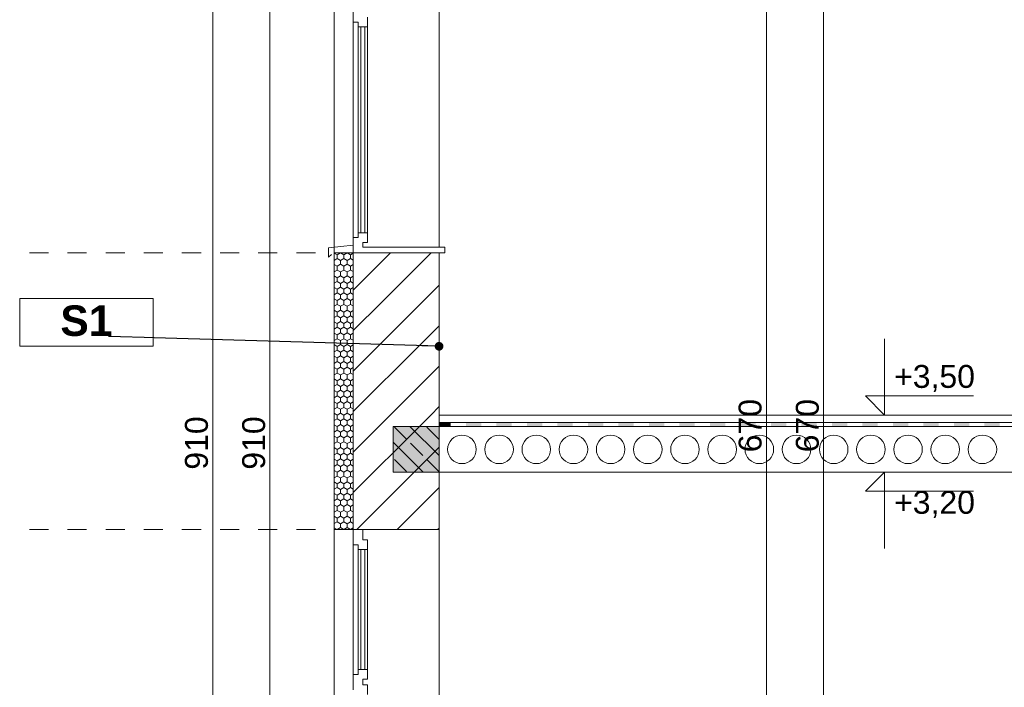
# Model space of a CAD drawing. Header units: centimetres. Extents: x 5703 to 19022, y -2164 to 612.
# Tile 13 of 49: x 14132 to 14648, y -854 to -504. Entities that reach past the tile are written whole.
import ezdxf

# ---------------------------------------------------------------- set-up
doc = ezdxf.new("R2010")
doc.units = ezdxf.units.CM
doc.header["$MEASUREMENT"] = 0
doc.set_wipeout_variables(frame=1)
doc.linetypes.add('Dashed-002', pattern=[20, 10, -10])
for name, color, linetype in [('810-Ogólne', 7, 'Continuous'), ('830-Teksty Etykiety', 7, 'Continuous'), ('____PRZEKRÓJ_KRESKI', 7, 'Continuous'), ('MF_KRESKOWANIE', 7, 'Continuous'), ('MF_SCIANY_KONSTR', 7, 'Continuous'), ('MF_WIDOK', 7, 'Continuous'), ('MF_WYM_DUŻE', 7, 'Continuous')]:
    doc.layers.add(name, color=color, linetype=linetype)
doc.styles.add('GENERATED_STYLE_3', font='arial.ttf')
doc.styles.add('GENERATED_STYLE_5', font='arialbd.ttf')
doc.dimstyles.new('GENERATED_STYLE__1', dxfattribs={"dimtxt": 12, "dimasz": 6.08, "dimexe": 0.18, "dimexo": 0.0625, "dimgap": 0.09, "dimtad": 1, "dimdec": 0, "dimzin": 0, "dimdsep": 46, "dimtxsty": 'GENERATED_STYLE_3', "dimblk": 'ARROWHEAD_2', "dimblk1": 'ARROWHEAD_2', "dimblk2": 'ARROWHEAD_2', "dimcen": 0.09, "dimse1": 1, "dimse2": 1, "dimclrd": 7, "dimclre": 7, "dimclrt": 7, "dimadec": 0, "dimazin": 0, "dimtfac": 1, "dimtdec": 4, "dimtmove": 0, "dimatfit": 3, "dimfxl": 1, "dimtolj": 1, "dimtzin": 0, "dimarcsym": 0})
doc.dimstyles.new('GENERATED_STYLE__4', dxfattribs={"dimtxt": 0.18, "dimasz": 9.12, "dimexe": 0.18, "dimexo": 0.0625, "dimgap": 0.09, "dimtad": 0, "dimtih": 1, "dimtoh": 1, "dimdec": 4, "dimzin": 0, "dimdsep": 46, "dimcen": 0.09, "dimadec": 0, "dimazin": 0, "dimtfac": 1, "dimtdec": 4, "dimtmove": 0, "dimatfit": 3, "dimldrblk": 'ARROWHEAD_11', "dimfxl": 1, "dimtolj": 1, "dimtzin": 0, "dimarcsym": 0})
pattern_1 = [(90, (-4821233.9283, -1061.3574), (-3.4641016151, 0), [2, -4]), (90, (-4821235.6604, -1058.3574), (-3.4641016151, 0), [2, -4]), (150, (-4821233.9283, -1059.3574), (1.7320508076, 3), [2, -4]), (150, (-4821237.3924, -1059.3574), (1.7320508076, 3), [2, -4]), (210, (-4821233.9283, -1061.3574), (-1.7320508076, 3), [2, -4]), (210, (-4821237.3924, -1061.3574), (-1.7320508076, 3), [2, -4])]
pattern_2 = [(45, (-4821233.928, -1061.357), (-10.60660172, 10.60660172), [])]

# ---------------------------------------------------------------- blocks, each defined once
blk = doc.blocks.new('*D21', base_point=(-4821233.93, -1061.36))
at = {"layer": 'MF_WYM_DUŻE', "color": 7, "linetype": 'Continuous', "lineweight": 13, "transparency": 16777216}
for p, q in [((14233.26, -271.36), (14233.26, -267.45)), ((14239.26, -271.36), (14227.26, -271.36)), ((14233.26, -1181.36), (14233.26, -271.36)), ((14239.26, -1181.36), (14227.26, -1181.36)), ((14233.26, -1185.27), (14233.26, -1181.36))]:
    blk.add_line(p, q, dxfattribs=at)
at = {"layer": 'MF_WYM_DUŻE', "color": 7, "linetype": 'Continuous', "lineweight": 15, "transparency": 16777216}
for p, q in [((14237.26, -273.67), (14229.26, -269.05)), ((14229.26, -1179.05), (14237.26, -1183.67))]:
    blk.add_line(p, q, dxfattribs=at)
at = {"layer": 'MF_WYM_DUŻE', "color": 7, "lineweight": 13, "transparency": 16777216, "insert": (14230.86, -740.02), "char_height": 12, "attachment_point": 7, "rotation": 90, "style": 'GENERATED_STYLE_3'}
blk.add_mtext('\\A1;{\\pql;\\fArial|b0|i0|c238|p38;910}', dxfattribs=at)
blk = doc.blocks.new('ARROWHEAD_2')
at = {"color": 0, "linetype": 'Continuous', "lineweight": 0}
for p, q in [((0, 0), (-1, 0)), ((-0.378, -0.655), (0.378, 0.655))]:
    blk.add_line(p, q, dxfattribs=at)
blk = doc.blocks.new('*D22', base_point=(-4821233.93, -1061.36))
at = {"layer": 'MF_WYM_DUŻE', "color": 7, "linetype": 'Continuous', "lineweight": 13, "transparency": 16777216}
for p, q in [((14263.26, -271.36), (14263.26, -267.45)), ((14269.26, -271.36), (14257.26, -271.36)), ((14263.26, -1181.36), (14263.26, -271.36)), ((14269.26, -1181.36), (14257.26, -1181.36)), ((14263.26, -1185.27), (14263.26, -1181.36))]:
    blk.add_line(p, q, dxfattribs=at)
at = {"layer": 'MF_WYM_DUŻE', "color": 7, "linetype": 'Continuous', "lineweight": 15, "transparency": 16777216}
for p, q in [((14267.26, -273.67), (14259.26, -269.05)), ((14259.26, -1179.05), (14267.26, -1183.67))]:
    blk.add_line(p, q, dxfattribs=at)
at = {"layer": 'MF_WYM_DUŻE', "color": 7, "lineweight": 13, "transparency": 16777216, "insert": (14260.86, -740.02), "char_height": 12, "attachment_point": 7, "rotation": 90, "style": 'GENERATED_STYLE_3'}
blk.add_mtext('\\A1;{\\pql;\\fArial|b0|i0|c238|p38;910}', dxfattribs=at)
blk = doc.blocks.new('*D23', base_point=(-4821233.93, -1061.36))
at = {"layer": 'MF_WYM_DUŻE', "color": 7, "linetype": 'Continuous', "lineweight": 13, "transparency": 16777216}
for p, q in [((16250.81, -271.36), (16250.81, -267.45)), ((16256.81, -271.36), (16244.81, -271.36)), ((16250.81, -1108.36), (16250.81, -271.36)), ((16256.81, -1108.36), (16244.81, -1108.36)), ((16250.81, -1112.27), (16250.81, -1108.36))]:
    blk.add_line(p, q, dxfattribs=at)
at = {"layer": 'MF_WYM_DUŻE', "color": 7, "linetype": 'Continuous', "lineweight": 15, "transparency": 16777216}
for p, q in [((16254.81, -273.67), (16246.81, -269.05)), ((16246.81, -1106.05), (16254.81, -1110.67))]:
    blk.add_line(p, q, dxfattribs=at)
at = {"layer": 'MF_WYM_DUŻE', "color": 7, "lineweight": 13, "transparency": 16777216, "insert": (16248.41, -703.52), "char_height": 12, "attachment_point": 7, "rotation": 90, "style": 'GENERATED_STYLE_3'}
blk.add_mtext('\\A1;{\\pql;\\fArial|b0|i0|c238|p38;837}', dxfattribs=at)
blk = doc.blocks.new('*D24', base_point=(-4821233.93, -1061.36))
at = {"layer": 'MF_WYM_DUŻE', "color": 7, "linetype": 'Continuous', "lineweight": 13, "transparency": 16777216}
for p, q in [((16220.81, -271.36), (16220.81, -267.45)), ((16226.81, -271.36), (16214.81, -271.36)), ((16220.81, -1108.36), (16220.81, -271.36)), ((16226.81, -1108.36), (16214.81, -1108.36)), ((16220.81, -1112.27), (16220.81, -1108.36))]:
    blk.add_line(p, q, dxfattribs=at)
at = {"layer": 'MF_WYM_DUŻE', "color": 7, "linetype": 'Continuous', "lineweight": 15, "transparency": 16777216}
for p, q in [((16224.81, -273.67), (16216.81, -269.05)), ((16216.81, -1106.05), (16224.81, -1110.67))]:
    blk.add_line(p, q, dxfattribs=at)
at = {"layer": 'MF_WYM_DUŻE', "color": 7, "lineweight": 13, "transparency": 16777216, "insert": (16218.41, -703.52), "char_height": 12, "attachment_point": 7, "rotation": 90, "style": 'GENERATED_STYLE_3'}
blk.add_mtext('\\A1;{\\pql;\\fArial|b0|i0|c238|p38;837}', dxfattribs=at)
blk = doc.blocks.new('*X54', base_point=(-4821233.93, -1061.36))
at = {"layer": '810-Ogólne', "linetype": 'Continuous', "lineweight": 0, "true_color": 0x000000}
for points in [[(14358.08, -715.36), (14351.98, -715.36), (14351.98, -716.47), (14358.08, -716.47)], [(14358.08, -716.47), (14351.98, -716.47), (14351.98, -717.36), (14358.08, -717.36)], [(14366.08, -715.36), (14366.08, -716.47), (14374.08, -716.47), (14374.08, -715.36)], [(14374.08, -716.47), (14366.08, -716.47), (14366.08, -717.36), (14374.08, -717.36)], [(14382.08, -715.36), (14382.08, -716.47), (14390.08, -716.47), (14390.08, -715.36)], [(14390.08, -716.47), (14382.08, -716.47), (14382.08, -717.36), (14390.08, -717.36)], [(14398.08, -715.36), (14398.08, -716.47), (14406.08, -716.47), (14406.08, -715.36)], [(14406.08, -716.47), (14398.08, -716.47), (14398.08, -717.36), (14406.08, -717.36)], [(14414.08, -715.36), (14414.08, -716.47), (14422.08, -716.47), (14422.08, -715.36)], [(14422.08, -716.47), (14414.08, -716.47), (14414.08, -717.36), (14422.08, -717.36)], [(14430.08, -715.36), (14430.08, -716.47), (14438.08, -716.47), (14438.08, -715.36)], [(14438.08, -716.47), (14430.08, -716.47), (14430.08, -717.36), (14438.08, -717.36)], [(14446.08, -715.36), (14446.08, -716.47), (14454.08, -716.47), (14454.08, -715.36)], [(14454.08, -716.47), (14446.08, -716.47), (14446.08, -717.36), (14454.08, -717.36)], [(14462.08, -715.36), (14462.08, -716.47), (14470.08, -716.47), (14470.08, -715.36)], [(14470.08, -716.47), (14462.08, -716.47), (14462.08, -717.36), (14470.08, -717.36)], [(14478.08, -715.36), (14478.08, -716.46), (14486.08, -716.46), (14486.08, -715.36)], [(14486.08, -716.46), (14478.08, -716.46), (14478.08, -717.36), (14486.08, -717.36)], [(14494.08, -715.36), (14494.08, -716.46), (14502.08, -716.46), (14502.08, -715.36)], [(14502.08, -716.46), (14494.08, -716.46), (14494.08, -717.36), (14502.08, -717.36)], [(14510.08, -715.36), (14510.08, -716.46), (14518.08, -716.46), (14518.08, -715.36)], [(14518.08, -716.46), (14510.08, -716.46), (14510.08, -717.36), (14518.08, -717.36)], [(14526.08, -715.36), (14526.08, -716.46), (14534.08, -716.46), (14534.08, -715.36)], [(14534.08, -716.46), (14526.08, -716.46), (14526.08, -717.36), (14534.08, -717.36)], [(14542.08, -715.36), (14542.08, -716.46), (14550.08, -716.46), (14550.08, -715.36)], [(14550.08, -716.46), (14542.08, -716.46), (14542.08, -717.36), (14550.08, -717.36)], [(14558.08, -715.36), (14558.08, -716.46), (14566.08, -716.46), (14566.08, -715.36)], [(14566.08, -716.46), (14558.08, -716.46), (14558.08, -717.36), (14566.08, -717.36)], [(14574.08, -715.36), (14574.08, -716.46), (14582.08, -716.46), (14582.08, -715.36)], [(14582.08, -716.46), (14574.08, -716.46), (14574.08, -717.36), (14582.08, -717.36)], [(14590.08, -715.36), (14590.08, -716.46), (14598.08, -716.46), (14598.08, -715.36)], [(14598.08, -716.46), (14590.08, -716.46), (14590.08, -717.36), (14598.08, -717.36)], [(14606.08, -715.36), (14606.08, -716.46), (14614.08, -716.46), (14614.08, -715.36)], [(14614.08, -716.46), (14606.08, -716.46), (14606.08, -717.36), (14614.08, -717.36)], [(14622.08, -715.36), (14622.08, -716.46), (14630.08, -716.46), (14630.08, -715.36)], [(14630.08, -716.46), (14622.08, -716.46), (14622.08, -717.36), (14630.08, -717.36)], [(14638.08, -715.36), (14638.08, -716.46), (14646.08, -716.46), (14646.08, -715.36)], [(14646.08, -716.46), (14638.08, -716.46), (14638.08, -717.36), (14646.08, -717.36)]]:
    blk.add_hatch(color=18, dxfattribs=at).paths.add_polyline_path(points)
blk = doc.blocks.new('*D127', base_point=(-4821233.93, -1061.36))
at = {"layer": 'MF_WYM_DUŻE', "color": 7, "linetype": 'Continuous', "lineweight": 13, "transparency": 16777216}
for p, q in [((14559.7, -391.36), (14547.7, -391.36)), ((14553.7, -1061.36), (14553.7, -391.36)), ((14559.7, -1061.36), (14547.7, -1061.36))]:
    blk.add_line(p, q, dxfattribs=at)
at = {"layer": 'MF_WYM_DUŻE', "color": 7, "linetype": 'Continuous', "lineweight": 15, "transparency": 16777216}
for p, q in [((14549.7, -389.05), (14557.7, -393.67)), ((14549.7, -1059.05), (14557.7, -1063.67))]:
    blk.add_line(p, q, dxfattribs=at)
at = {"layer": 'MF_WYM_DUŻE', "color": 7, "lineweight": 13, "transparency": 16777216, "char_height": 12, "attachment_point": 7, "rotation": 90, "style": 'GENERATED_STYLE_3'}
for s, insert in [('\\A1;{\\pql;\\fArial|b0|i0|c238|p38;670}', (14551.3, -730.91)), ('\\A1;{\\pql;\\fArial|b0|i0|c238|p38;12}', (14551.3, -1059.05))]:
    blk.add_mtext(s, dxfattribs=dict(at, insert=insert))
blk = doc.blocks.new('*D137', base_point=(-4821233.93, -1061.36))
at = {"layer": 'MF_WYM_DUŻE', "color": 7, "linetype": 'Continuous', "lineweight": 13, "transparency": 16777216}
for p, q in [((14529.7, -391.36), (14517.7, -391.36)), ((14523.7, -1061.36), (14523.7, -391.36)), ((14529.7, -1061.36), (14517.7, -1061.36))]:
    blk.add_line(p, q, dxfattribs=at)
at = {"layer": 'MF_WYM_DUŻE', "color": 7, "linetype": 'Continuous', "lineweight": 15, "transparency": 16777216}
for p, q in [((14519.7, -389.05), (14527.7, -393.67)), ((14519.7, -1059.05), (14527.7, -1063.67))]:
    blk.add_line(p, q, dxfattribs=at)
at = {"layer": 'MF_WYM_DUŻE', "color": 7, "lineweight": 13, "transparency": 16777216, "char_height": 12, "attachment_point": 7, "rotation": 90, "style": 'GENERATED_STYLE_3'}
for s, insert in [('\\A1;{\\pql;\\fArial|b0|i0|c238|p38;670}', (14521.3, -730.91)), ('\\A1;{\\pql;\\fArial|b0|i0|c238|p38;12}', (14521.3, -1059.05))]:
    blk.add_mtext(s, dxfattribs=dict(at, insert=insert))
blk = doc.blocks.new('*D147', base_point=(-4821233.93, -1061.36))
at = {"layer": 'MF_WYM_DUŻE', "color": 7, "linetype": 'Continuous', "lineweight": 13, "transparency": 16777216}
for p, q in [((15942.7, -391.36), (15930.7, -391.36)), ((15936.7, -1061.36), (15936.7, -391.36)), ((15942.7, -1061.36), (15930.7, -1061.36))]:
    blk.add_line(p, q, dxfattribs=at)
at = {"layer": 'MF_WYM_DUŻE', "color": 7, "linetype": 'Continuous', "lineweight": 15, "transparency": 16777216}
for p, q in [((15932.7, -389.05), (15940.7, -393.67)), ((15932.7, -1059.05), (15940.7, -1063.67))]:
    blk.add_line(p, q, dxfattribs=at)
at = {"layer": 'MF_WYM_DUŻE', "color": 7, "lineweight": 13, "transparency": 16777216, "char_height": 12, "attachment_point": 7, "rotation": 90, "style": 'GENERATED_STYLE_3'}
for s, insert in [('\\A1;{\\pql;\\fArial|b0|i0|c238|p38;670}', (15934.3, -730.91)), ('\\A1;{\\pql;\\fArial|b0|i0|c238|p38;12}', (15934.3, -1059.05))]:
    blk.add_mtext(s, dxfattribs=dict(at, insert=insert))
blk = doc.blocks.new('*D157', base_point=(-4821233.93, -1061.36))
at = {"layer": 'MF_WYM_DUŻE', "color": 7, "linetype": 'Continuous', "lineweight": 13, "transparency": 16777216}
for p, q in [((15972.7, -391.36), (15960.7, -391.36)), ((15966.7, -1061.36), (15966.7, -391.36)), ((15972.7, -1061.36), (15960.7, -1061.36))]:
    blk.add_line(p, q, dxfattribs=at)
at = {"layer": 'MF_WYM_DUŻE', "color": 7, "linetype": 'Continuous', "lineweight": 15, "transparency": 16777216}
for p, q in [((15962.7, -389.05), (15970.7, -393.67)), ((15962.7, -1059.05), (15970.7, -1063.67))]:
    blk.add_line(p, q, dxfattribs=at)
at = {"layer": 'MF_WYM_DUŻE', "color": 7, "lineweight": 13, "transparency": 16777216, "char_height": 12, "attachment_point": 7, "rotation": 90, "style": 'GENERATED_STYLE_3'}
for s, insert in [('\\A1;{\\pql;\\fArial|b0|i0|c238|p38;670}', (15964.3, -730.91)), ('\\A1;{\\pql;\\fArial|b0|i0|c238|p38;12}', (15964.3, -1059.05))]:
    blk.add_mtext(s, dxfattribs=dict(at, insert=insert))
blk = doc.blocks.new('ARROWHEAD_11')
at = {"color": 0, "linetype": 'Continuous', "lineweight": 0}
blk.add_line((0, 0), (-1, 0), dxfattribs=at)
at = {"color": 0, "linetype": 'Continuous', "lineweight": 0, "const_width": 0.25, "flags": 128}
blk.add_lwpolyline([(-0.125, 0, 1), (0.125, 0, 1)], format="xyb", close=True, dxfattribs=at)

msp = doc.modelspace()

# ---------------------------------------------------------------- hatches: boundary and pattern name
at = {"layer": '____PRZEKRÓJ_KRESKI', "linetype": 'Continuous', "lineweight": 13}
h = msp.add_hatch(dxfattribs=at)
h.set_pattern_fill('STYROPIAN_0002', style=0, pattern_type=2)
h.set_pattern_definition(pattern_1)
h.paths.add_polyline_path([(14306.98, -626.36), (14296.98, -626.36), (14296.98, -711.36), (14306.98, -711.36)])
h = msp.add_hatch(dxfattribs=at)
h.set_pattern_fill('BLOCZKI_CERAMICZNE_0002', style=0, pattern_type=2)
h.set_pattern_definition(pattern_2)
h.paths.add_polyline_path([(14321.98, -626.36), (14306.98, -626.36), (14306.98, -711.36), (14321.98, -711.36)])
h = msp.add_hatch(dxfattribs=at)
h.set_pattern_fill('BLOCZKI_CERAMICZNE_0002', style=0, pattern_type=2)
h.set_pattern_definition(pattern_2)
h.paths.add_polyline_path([(14326.98, -626.36), (14321.98, -626.36), (14321.98, -711.36), (14326.98, -711.36)])
h = msp.add_hatch(dxfattribs=at)
h.set_pattern_fill('BLOCZKI_CERAMICZNE_0002', style=0, pattern_type=2)
h.set_pattern_definition(pattern_2)
h.paths.add_polyline_path([(14351.98, -711.36), (14351.98, -626.36), (14326.98, -626.36), (14326.98, -711.36)])
h = msp.add_hatch(dxfattribs=at)
h.set_pattern_fill('STYROPIAN_0002', style=0, pattern_type=2)
h.set_pattern_definition(pattern_1)
h.paths.add_polyline_path([(14306.98, -711.36), (14296.98, -711.36), (14296.98, -771.36), (14306.98, -771.36)])
h = msp.add_hatch(dxfattribs=at)
h.set_pattern_fill('BLOCZKI_CERAMICZNE_0002', style=0, pattern_type=2)
h.set_pattern_definition(pattern_2)
h.paths.add_polyline_path([(14321.98, -711.36), (14306.98, -711.36), (14306.98, -771.36), (14321.98, -771.36)])
h = msp.add_hatch(dxfattribs=at)
h.set_pattern_fill('BLOCZKI_CERAMICZNE_0002', style=0, pattern_type=2)
h.set_pattern_definition(pattern_2)
h.paths.add_polyline_path([(14326.98, -711.36), (14321.98, -711.36), (14321.98, -771.36), (14326.98, -771.36)])
h = msp.add_hatch(dxfattribs=at)
h.set_pattern_fill('BLOCZKI_CERAMICZNE_0002', style=0, pattern_type=2)
h.set_pattern_definition(pattern_2)
h.paths.add_polyline_path([(14351.98, -711.36), (14326.98, -711.36), (14326.98, -771.36), (14351.98, -771.36)])
at = {"layer": 'MF_KRESKOWANIE', "linetype": 'Continuous', "lineweight": 5, "true_color": 0xbcbcbc}
msp.add_hatch(color=9, dxfattribs=at).paths.add_polyline_path([(14327.98, -741.36), (14351.98, -741.36), (14351.98, -717.36), (14327.98, -717.36)])
at = {"layer": 'MF_KRESKOWANIE', "linetype": 'Continuous', "lineweight": 13}
h = msp.add_hatch(dxfattribs=at)
h.set_pattern_fill('BETON_ZBROJONY_0002', style=0, pattern_type=2)
h.set_pattern_definition([(315, (-4821233.928, -1061.357), (8.485281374, 8.485281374), []), (315, (-4821229.686, -1057.115), (8.485281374, 8.485281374), [9, -3])])
h.paths.add_polyline_path([(14351.98, -717.36), (14327.98, -717.36), (14327.98, -741.36), (14351.98, -741.36)])

# ---------------------------------------------------------------- linework, layer by layer
at = {"layer": '810-Ogólne', "color": 7, "linetype": 'Continuous', "lineweight": 13}
for p, q in [((16120.42, -715.36), (14351.98, -715.36)), ((14351.98, -715.36), (14351.98, -717.36)), ((14351.98, -717.36), (16120.42, -717.36))]:
    msp.add_line(p, q, dxfattribs=at)
at = {"layer": '____PRZEKRÓJ_KRESKI', "color": 7, "linetype": 'Continuous', "lineweight": 13}
for p, q in [((14296.98, -626.36), (14296.98, -421.36)), ((14351.98, -421.36), (14351.98, -623.36)), ((14306.98, -505.36), (14306.98, -497.36)), ((14306.98, -618.36), (14306.98, -505.36)), ((14306.98, -505.36), (14309.48, -505.36)), ((14309.48, -507.86), (14309.48, -505.36)), ((14314.48, -507.86), (14314.48, -502.86)), ((14309.48, -553.52), (14309.48, -507.86)), ((14309.48, -507.86), (14314.48, -507.86)), ((14310.98, -615.86), (14310.98, -507.86)), ((14312.98, -507.86), (14312.98, -615.86)), ((14314.48, -553.52), (14314.48, -507.86)), ((14309.48, -553.52), (14309.48, -556.17)), ((14309.48, -558.05), (14309.48, -556.17)), ((14314.48, -553.52), (14314.48, -556.17)), ((14314.48, -558.05), (14314.48, -556.17)), ((14309.48, -558.05), (14309.48, -559.15)), ((14309.48, -564.56), (14309.48, -559.15)), ((14314.48, -558.05), (14314.48, -559.15)), ((14314.48, -564.56), (14314.48, -559.15)), ((14309.48, -565.67), (14309.48, -564.56)), ((14309.48, -567.54), (14309.48, -565.67)), ((14309.48, -570.2), (14309.48, -567.54)), ((14314.48, -565.67), (14314.48, -564.56)), ((14314.48, -567.54), (14314.48, -565.67)), ((14314.48, -570.2), (14314.48, -567.54)), ((14309.48, -589.99), (14309.48, -570.2)), ((14314.48, -589.99), (14314.48, -570.2)), ((14309.48, -597.25), (14309.48, -589.99)), ((14314.48, -597.25), (14314.48, -589.99)), ((14309.48, -601.79), (14309.48, -597.25)), ((14314.48, -601.79), (14314.48, -597.25)), ((14309.48, -609.06), (14309.48, -601.79)), ((14314.48, -609.06), (14314.48, -601.79)), ((14309.48, -615.86), (14309.48, -609.06)), ((14314.48, -615.86), (14314.48, -609.06)), ((14306.98, -618.36), (14309.48, -618.36)), ((14306.98, -626.36), (14306.98, -618.36)), ((14309.48, -618.36), (14309.48, -615.86)), ((14309.48, -615.86), (14314.48, -615.86)), ((14314.48, -620.86), (14314.48, -615.86)), ((14293.98, -623.66), (14306.88, -622.36)), ((14293.98, -628.66), (14293.98, -623.66)), ((14306.88, -622.36), (14306.88, -621.36)), ((14311.98, -620.86), (14314.48, -620.86)), ((14311.98, -623.36), (14311.98, -620.86)), ((14311.98, -623.36), (14354.98, -623.36)), ((14354.98, -626.36), (14354.98, -623.36)), ((14295.48, -627.16), (14293.98, -628.66)), ((14296.98, -626.36), (14306.98, -626.36)), ((14296.98, -711.36), (14296.98, -626.36)), ((14306.98, -711.36), (14306.98, -626.36)), ((14306.98, -626.36), (14321.98, -626.36)), ((14306.98, -711.36), (14306.98, -626.36)), ((14306.98, -626.36), (14311.98, -626.36)), ((14311.98, -626.36), (14354.98, -626.36)), ((14321.98, -626.36), (14326.98, -626.36)), ((14326.98, -626.36), (14351.98, -626.36)), ((14351.98, -711.36), (14351.98, -626.36)), ((14296.98, -771.36), (14296.98, -711.36)), ((14306.98, -771.36), (14306.98, -711.36)), ((14306.98, -771.36), (14306.98, -711.36)), ((14351.98, -771.36), (14351.98, -711.36)), ((14296.98, -771.36), (14306.98, -771.36)), ((14296.98, -976.36), (14296.98, -771.36)), ((14306.98, -771.36), (14321.98, -771.36)), ((14306.98, -771.36), (14311.98, -771.36)), ((14306.98, -779.36), (14306.98, -771.36)), ((14311.98, -776.86), (14311.98, -771.36)), ((14321.98, -771.36), (14326.98, -771.36)), ((14326.98, -771.36), (14351.98, -771.36)), ((14351.98, -771.36), (14351.98, -973.36)), ((14306.98, -847.36), (14306.98, -779.36)), ((14306.98, -779.36), (14309.48, -779.36)), ((14309.48, -781.86), (14309.48, -779.36)), ((14311.98, -776.86), (14314.48, -776.86)), ((14314.48, -781.86), (14314.48, -776.86)), ((14309.48, -808.2), (14309.48, -781.86)), ((14309.48, -781.86), (14314.48, -781.86)), ((14310.98, -844.86), (14310.98, -781.86)), ((14312.98, -781.86), (14312.98, -844.86)), ((14314.48, -808.2), (14314.48, -781.86)), ((14309.48, -808.2), (14309.48, -808.29)), ((14309.48, -809.88), (14309.48, -808.29)), ((14309.48, -809.88), (14309.48, -810.82)), ((14309.48, -810.82), (14309.48, -811.68)), ((14314.48, -808.2), (14314.48, -808.29)), ((14314.48, -809.88), (14314.48, -808.29)), ((14314.48, -809.88), (14314.48, -810.82)), ((14314.48, -810.82), (14314.48, -811.68)), ((14309.48, -815.03), (14309.48, -811.68)), ((14309.48, -815.9), (14309.48, -815.03)), ((14309.48, -816.83), (14309.48, -815.9)), ((14314.48, -815.03), (14314.48, -811.68)), ((14314.48, -815.9), (14314.48, -815.03)), ((14314.48, -816.83), (14314.48, -815.9)), ((14309.48, -818.42), (14309.48, -816.83)), ((14309.48, -818.52), (14309.48, -818.42)), ((14309.48, -833.03), (14309.48, -818.52)), ((14314.48, -818.42), (14314.48, -816.83)), ((14314.48, -818.52), (14314.48, -818.42)), ((14314.48, -833.03), (14314.48, -818.52)), ((14309.48, -839.44), (14309.48, -833.03)), ((14314.48, -839.44), (14314.48, -833.03)), ((14309.48, -844.86), (14309.48, -839.44)), ((14314.48, -844.86), (14314.48, -839.44)), ((14309.48, -847.36), (14309.48, -844.86)), ((14309.48, -844.86), (14314.48, -844.86)), ((14314.48, -849.86), (14314.48, -844.86)), ((14306.98, -855.36), (14306.98, -847.36)), ((14306.98, -847.36), (14309.48, -847.36)), ((14311.98, -852.86), (14311.98, -849.86)), ((14311.98, -849.86), (14314.48, -849.86)), ((14311.98, -852.86), (14314.48, -852.86)), ((14314.48, -857.86), (14314.48, -852.86))]:
    msp.add_line(p, q, dxfattribs=at)
at = {"layer": '____PRZEKRÓJ_KRESKI', "color": 7, "linetype": 'Dashed-002', "lineweight": 13}
for p, q in [((14137.11, -626.36), (14296.98, -626.36)), ((14137.11, -771.36), (14296.98, -771.36))]:
    msp.add_line(p, q, dxfattribs=at)
at = {"layer": 'MF_KRESKOWANIE', "color": 7, "linetype": 'Continuous', "lineweight": 13, "flags": 128}
for points in [[(14351.98, -711.36), (16120.98, -711.36), (16120.98, -741.36), (14351.98, -741.36)], [(14327.98, -741.36), (14351.98, -741.36), (14351.98, -717.36), (14327.98, -717.36)], [(14351.98, -717.36), (14327.98, -717.36), (14327.98, -741.36), (14351.98, -741.36)]]:
    msp.add_lwpolyline(points, close=True, dxfattribs=at)
at = {"layer": 'MF_SCIANY_KONSTR', "color": 251, "linetype": 'Continuous', "lineweight": 13, "true_color": 0x6a6a6a}
msp.add_line((14351.42, -717.36), (16121.35, -717.36), dxfattribs=at)
at = {"layer": 'MF_WIDOK', "color": 251, "linetype": 'Continuous', "lineweight": 13, "true_color": 0x6a6a6a}
for centre in [(14363.98, -729.36), (14383.48, -729.36), (14402.98, -729.36), (14422.48, -729.36), (14441.98, -729.36), (14461.48, -729.36), (14480.98, -729.36), (14500.48, -729.36), (14519.98, -729.36), (14539.48, -729.36), (14558.98, -729.36), (14578.48, -729.36), (14597.98, -729.36), (14617.48, -729.36), (14636.98, -729.36)]:
    msp.add_circle(centre, 7.5, dxfattribs=at)
at = {"layer": 'MF_WYM_DUŻE', "color": 7, "linetype": 'Continuous', "lineweight": 13}
for p, q in [((14585.68, -711.36), (14585.68, -671.36)), ((14585.68, -711.36), (14575.68, -701.36)), ((14575.68, -701.36), (14585.68, -701.36)), ((14585.68, -701.36), (14632.26, -701.36)), ((14585.68, -711.36), (14578.18, -711.36)), ((14585.68, -711.36), (14593.18, -711.36)), ((14585.68, -741.36), (14575.68, -751.36)), ((14585.68, -741.36), (14578.18, -741.36)), ((14585.68, -741.36), (14593.18, -741.36)), ((14585.68, -741.36), (14585.68, -781.36)), ((14575.68, -751.36), (14585.68, -751.36)), ((14585.68, -751.36), (14632.26, -751.36))]:
    msp.add_line(p, q, dxfattribs=at)

# ---------------------------------------------------------------- block references
at = {"layer": '810-Ogólne', "color": 7, "linetype": 'Continuous', "lineweight": 13}
msp.add_blockref('*X54', (-4821233.93, -1061.36), dxfattribs=at)

# ---------------------------------------------------------------- texts
at = {"layer": 'MF_WYM_DUŻE', "color": 7, "lineweight": 13, "char_height": 12, "attachment_point": 7, "style": 'GENERATED_STYLE_3'}
for s, insert in [('\\A1;{\\pql;\\fArial|b0|i0|c238|p38;+3,50}', (14590.68, -699.36)), ('\\A1;{\\pql;\\fArial|b0|i0|c238|p38;+3,20}', (14590.68, -765.36))]:
    msp.add_mtext(s, dxfattribs=dict(at, insert=insert))

# ---------------------------------------------------------------- dimensions: what is measured, and where the dimension line sits
at = {"layer": 'MF_WYM_DUŻE', "color": 7, "linetype": 'Continuous', "lineweight": 13}
for base, p1, p2, picture, middle in [((14233.26, -271.36), (14301.98, -1181.36), (14293.98, -271.36), '*D21', (14224.86, -726.29)), ((14263.26, -271.36), (14301.98, -1181.36), (14293.98, -271.36), '*D22', (14254.86, -726.29)), ((16250.81, -271.36), (16420.98, -1108.36), (14293.98, -271.36), '*D23', (16242.41, -689.79)), ((16220.81, -271.36), (16420.98, -1108.36), (14293.98, -271.36), '*D24', (16212.41, -689.79)), ((14553.7, -391.36), (14351.98, -1061.36), (14351.98, -391.36), '*D127', (14545.3, -717.19)), ((14523.7, -391.36), (14351.98, -1061.36), (14351.98, -391.36), '*D137', (14515.3, -717.19)), ((15936.7, -391.36), (14351.98, -1061.36), (14351.98, -391.36), '*D147', (15928.3, -717.19)), ((15966.7, -391.36), (14351.98, -1061.36), (14351.98, -391.36), '*D157', (15958.3, -717.19))]:
    dim = msp.add_linear_dim(base=base, p1=p1, p2=p2, angle=90, dimstyle='GENERATED_STYLE__1', dxfattribs=at)
    dim.commit()
    dim.dimension.update_dxf_attribs({"geometry": picture, "text_midpoint": middle, "dimtype": 160, "text_rotation": 90})

# ---------------------------------------------------------------- wipeouts: each hides what was drawn before it
at = {"color": 7, "linetype": 'Continuous', "lineweight": 13, "ltscale": 56729.90829}
msp.add_wipeout([(14131.98, -650.19), (14201.98, -650.19), (14201.98, -675.33), (14131.98, -675.33)], dxfattribs=at).dxf.layer = '830-Teksty Etykiety'

# ---------------------------------------------------------------- next in the draw order: linework, layer by layer
at = {"layer": '830-Teksty Etykiety', "color": 7, "linetype": 'Continuous', "lineweight": 13, "flags": 128}
msp.add_lwpolyline([(14131.98, -650.19), (14201.98, -650.19), (14201.98, -675.33), (14131.98, -675.33)], close=True, dxfattribs=at)

# ---------------------------------------------------------------- next in the draw order: texts
at = {"layer": '830-Teksty Etykiety', "color": 7, "linetype": 'Continuous', "lineweight": 13, "insert": (14166.98, -670.12), "char_height": 16, "attachment_point": 8, "style": 'GENERATED_STYLE_5'}
msp.add_mtext('\\A1;{\\pqc;\\fArial|b1|i0|c238|p38;S1}', dxfattribs=at)

# ---------------------------------------------------------------- next in the draw order: leaders
at = {"layer": '830-Teksty Etykiety', "color": 7, "linetype": 'Continuous', "lineweight": 13, "annotation_type": 0, "has_hookline": 1, "hookline_direction": 1, "text_width": 22.9}
msp.add_leader([(14351.98, -675.33), (14178.51, -670.12)], dimstyle='GENERATED_STYLE__4', dxfattribs=at)

doc.saveas('drawing.dxf')
